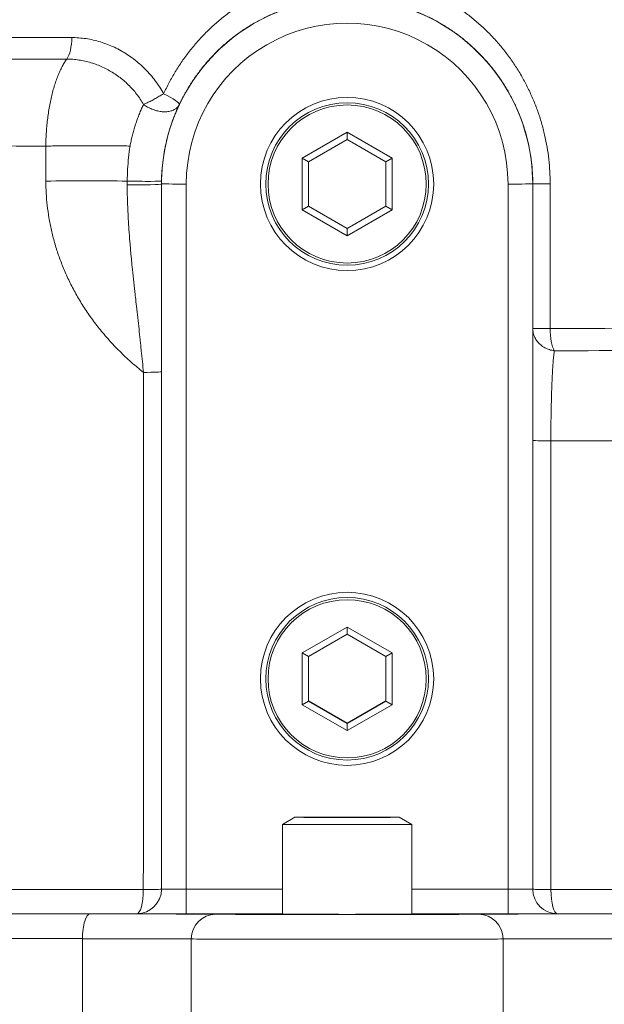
# Model space of a CAD drawing. Header units: inches. Extents: x 1 to 669, y 0 to 417.
# Tile 59 of 204: x 98.38 to 99.73, y 274.52 to 276.79. Entities that reach past the tile are written whole.
import ezdxf

# ---------------------------------------------------------------- set-up
doc = ezdxf.new("R2010")
doc.units = ezdxf.units.IN
doc.header["$LTSCALE"] = 12
doc.header["$MEASUREMENT"] = 0
doc.layers.get('0').update_dxf_attribs({"linetype": 'CONTINUOUS'})
doc.layers.add('X', color=1, linetype='CONTINUOUS')

# ---------------------------------------------------------------- blocks, each defined once
blk = doc.blocks.new('GASTRAIN')
at = {"layer": 'X', "lineweight": 0}
for p, q in [((64.3442, 289.2356), (64.241, 289.176)), ((64.3442, 289.2192), (64.2553, 289.1678)), ((64.4475, 289.176), (64.3442, 289.2356)), ((64.3442, 289.2356), (64.3442, 289.2192)), ((64.4332, 289.1678), (64.3442, 289.2192)), ((63.651, 289.1231), (63.6508, 289.2038)), ((64.241, 289.176), (64.241, 289.0568)), ((64.241, 289.176), (64.2553, 289.1678)), ((64.4475, 289.176), (64.4332, 289.1678)), ((64.4475, 289.0568), (64.4475, 289.176)), ((64.2553, 289.1678), (64.2553, 289.0651)), ((64.4332, 289.0651), (64.4332, 289.1678)), ((63.9171, 289.1165), (63.9171, 289.1168)), ((63.9171, 289.1165), (63.9171, 287.4934)), ((63.974, 289.1164), (63.974, 287.4932)), ((64.7144, 287.4932), (64.7144, 289.1164)), ((64.7714, 289.1165), (64.7714, 289.117)), ((64.7714, 287.4934), (64.7714, 289.1165)), ((64.8115, 288.784), (64.8115, 289.1171)), ((64.241, 289.0568), (64.2553, 289.0651)), ((64.241, 289.0568), (64.3442, 288.9972)), ((64.2553, 289.0654), (64.3442, 289.014)), ((64.2553, 289.0651), (64.3442, 289.0137)), ((64.3442, 289.014), (64.4332, 289.0654)), ((64.3442, 289.0137), (64.4332, 289.0651)), ((64.3442, 288.9972), (64.4475, 289.0568)), ((64.4475, 289.0568), (64.4332, 289.0651)), ((64.3442, 289.0137), (64.3442, 289.014)), ((64.3442, 288.9972), (64.3442, 289.0137)), ((64.3442, 288.0965), (64.241, 288.0369)), ((64.4475, 288.0369), (64.3442, 288.0965)), ((64.3442, 288.0965), (64.3442, 288.0801)), ((64.3442, 288.0801), (64.2553, 288.0288)), ((64.4332, 288.0288), (64.3442, 288.0801)), ((64.241, 288.0369), (64.241, 287.9177)), ((64.241, 288.0369), (64.2553, 288.0288)), ((64.4475, 288.0369), (64.4332, 288.0288)), ((64.4475, 287.9177), (64.4475, 288.0369)), ((64.2553, 288.0288), (64.2553, 287.926)), ((64.4332, 287.926), (64.4332, 288.0288)), ((64.241, 287.9177), (64.2553, 287.926)), ((64.2553, 287.9263), (64.3442, 287.8749)), ((64.2553, 287.926), (64.3442, 287.8746)), ((64.3442, 287.8749), (64.4332, 287.9263)), ((64.3442, 287.8746), (64.4332, 287.926)), ((64.4475, 287.9177), (64.4332, 287.926)), ((64.241, 287.9177), (64.3442, 287.8581)), ((64.3442, 287.8581), (64.4475, 287.9177)), ((64.3442, 287.8746), (64.3442, 287.8749)), ((64.3442, 287.8581), (64.3442, 287.8746)), ((64.2242, 287.6586), (64.1957, 287.6422)), ((64.4643, 287.6586), (64.4928, 287.6422)), ((64.1957, 287.4355), (64.1957, 287.6422)), ((64.4928, 287.4355), (64.4928, 287.6422)), ((63.974, 287.4932), (64.1957, 287.4932)), ((63.974, 287.4362), (63.974, 287.4932)), ((64.4928, 287.4932), (64.7144, 287.4932)), ((64.7144, 287.4362), (64.7144, 287.4932)), ((63.8601, 287.4364), (63.8601, 287.4364)), ((63.974, 287.4362), (64.1957, 287.4362)), ((64.4928, 287.4362), (64.7144, 287.4362)), ((64.8283, 287.4364), (64.8283, 287.4364)), ((63.7353, 287.3791), (63.7353, 287.0232)), ((63.9853, 287.3785), (63.9853, 287.0225)), ((64.7032, 287.0225), (64.7032, 287.3785))]:
    blk.add_line(p, q, dxfattribs=at)
for centre, major_axis, ratio, start_param, end_param in [((64.3442, 289.1165), (0.4271, 0), 0.999998, 0, 3.141593), ((64.3442, 289.1164), (0.3702, 0), 0.999998, 0, 3.141593), ((64.3442, 289.4565), (-1.5757, 0), 0.002092, 0.26779, 1.156865), ((63.6876, 289.4534), (0.0001, 0.057), 0.402211, -2.620688, -1.568511), ((64.3442, 289.407), (-1.6044, 0), 0.002092, 0.267796, 1.156863), ((63.8602, 289.1246), (0.0569, -0.0009), 0.033211, -1.968025, -0.000035), ((64.1983, 289.1261), (-0.0261, -0.4238), 0.847609, -1.511767, -1.491242), ((63.8601, 289.1168), (0.057, 0), 0.044645, -1.967768, -0.000011), ((63.9224, 289.1204), (-0.0004, -0.0475), 0.111022, -1.638627, -1.494424), ((64.7144, 289.1165), (0.057, 0), 0.002092, -1.570796, 0), ((64.8283, 289.117), (-0.057, 0), 0.002092, -1.269758, 0), ((64.3442, 288.7872), (1.5757, 0), 0.002092, -1.269758, -0.72861), ((64.3442, 288.7359), (1.6079, 0), 0.002092, -1.269758, -0.72861), ((63.8601, 288.6841), (0.057, 0), 0.025093, -1.297741, 0.000008), ((64.3442, 287.9773), (-0.1993, 0), 0.999998, -4.712389, 1.570796), ((64.3442, 287.9774), (-0.1871, 0), 0.999998, -4.712389, 1.570796), ((64.3442, 287.6422), (-0.1486, 0), 0.002092, -0.003624, 3.141593), ((64.3442, 287.6422), (0.1486, 0), 0.002092, 0, 0.003624), ((63.8601, 287.4934), (0.057, 0), 0.999998, -1.570796, 0), ((63.8601, 287.4934), (0.057, 0), 0.999998, -1.570796, 0), ((63.8601, 287.4934), (0.057, 0), 0.025057, -1.302532, 0), ((63.974, 287.4934), (-0.057, 0), 0.002092, 0, 1.570796), ((64.7144, 287.4934), (0.057, 0), 0.002092, -1.570796, 0), ((63.6264, 287.4354), (0.4177, 0), 0.002092, 0.099672, 1.264125), ((63.974, 287.4364), (-0.1139, 0), 0.002092, 0, 1.570796), ((64.3442, 287.4355), (-0.1486, 0), 0.002092, 0, 3.141593), ((65.0621, 287.4354), (-0.4177, 0), 0.002092, -1.264125, -0.099672), ((64.6465, 287.3785), (-0.0012, 0.0569), 0.995035, -1.591817, -0.021021), ((64.7144, 287.4364), (0.1139, 0), 0.002092, -1.570796, 0), ((63.6264, 287.3784), (0.3607, 0), 0.002092, 0.099672, 1.264125), ((65.0621, 287.3784), (-0.3607, 0), 0.002092, -1.264125, -0.099672)]:
    blk.add_ellipse(centre, major_axis=major_axis, ratio=ratio, start_param=start_param, end_param=end_param, dxfattribs=at)
at = {"layer": 'X', "lineweight": 0, "extrusion": (0, 0, -1)}
for centre, major_axis, ratio, start_param, end_param in [((63.9067, 289.3242), (0.0515, -0.0244), 0.120121, -1.327063, -0.000915), ((64.3442, 289.1164), (0.1993, 0), 0.999998, -1.570796, 4.712389), ((64.3442, 289.1164), (0.1871, 0), 0.999998, -1.570796, 4.712389), ((64.3442, 289.1164), (-0.182, 0), 0.999998, -1.570796, 4.712389), ((64.3442, 289.2071), (-1.724, 0), 0.002092, -1.156865, -0.461561), ((63.7462, 289.1174), (0.2373, 0), 0.026491, -1.983954, -1.173086), ((63.974, 289.1165), (-0.057, 0), 0.002092, -1.570796, 0), ((64.8283, 288.7839), (-0.057, 0), 0.002092, -0.00001, 1.269758), ((64.8283, 288.7839), (0, 0.057), 0.296511, -2.68905, -1.568606), ((64.8283, 288.5263), (-0.057, 0), 0.025088, -1.298395, 0), ((64.3442, 288.5284), (-1.7418, 0), 0.002092, -2.408414, -1.843292), ((64.3442, 287.9773), (0.182, 0), 0.999998, -1.570796, 4.712389), ((64.3442, 287.4956), (-1.7688, 0), 0.002092, -1.302438, -0.728125), ((64.8283, 287.4934), (-0.057, 0), 0.025057, -1.302532, 0), ((64.8283, 287.4934), (-0.057, 0), 0.999998, -1.570796, 0), ((64.8283, 287.4934), (-0.057, 0), 0.999998, -1.570796, 0), ((64.3442, 287.4956), (-1.7688, 0), 0.002092, -2.414938, -1.839154), ((63.8601, 287.4934), (0, -0.057), 0.265148, -1.546786, -0.00217), ((64.8283, 287.4934), (0, -0.057), 0.265148, 0.00217, 1.546786), ((64.3442, 287.4401), (-1.8258, 0), 0.002092, -1.302438, -0.728125), ((64.3442, 287.4401), (-1.9601, 0), 0.002092, -1.264125, -0.830271), ((63.7525, 287.3793), (0, 0.057), 0.301887, -1.572991, -0.002194), ((64.042, 287.3785), (0.0012, 0.0569), 0.995035, -1.591817, -0.021021), ((64.3442, 287.4355), (0.3038, 0), 0.002092, 0.099672, 3.04192), ((64.3442, 287.4401), (-1.8258, 0), 0.002092, -2.414938, -1.839154), ((64.3442, 287.3832), (-2.0171, 0), 0.002092, -1.264125, -0.830271), ((64.3442, 287.3786), (0.3607, 0), 0.002092, 0.099672, 3.04192)]:
    blk.add_ellipse(centre, major_axis=major_axis, ratio=ratio, start_param=start_param, end_param=end_param, dxfattribs=at)
blk.add_ellipse((64.3442, 287.6586), major_axis=(0.1201, 0), ratio=0.002092, dxfattribs=at)
at = {"layer": 'X', "lineweight": 0}
for points in [[(64.8115, 289.1171), (64.8115, 289.1264), (64.8109, 289.1451), (64.8086, 289.1733), (64.8046, 289.2014), (64.799, 289.2294), (64.7918, 289.2571), (64.783, 289.2844), (64.7726, 289.3111), (64.7606, 289.3373), (64.7471, 289.3628), (64.7322, 289.3874), (64.7158, 289.411), (64.698, 289.4336), (64.6791, 289.4551), (64.6589, 289.4752), (64.6378, 289.494), (64.6156, 289.5114), (64.5927, 289.5273), (64.569, 289.5417), (64.5446, 289.5546), (64.5198, 289.5659), (64.4945, 289.5756), (64.4688, 289.5838), (64.4429, 289.5904), (64.4167, 289.5955), (64.3904, 289.5989), (64.3639, 289.6009), (64.3375, 289.6013), (64.311, 289.6001), (64.2847, 289.5974), (64.2584, 289.5931), (64.2323, 289.5872), (64.2065, 289.5798), (64.1811, 289.5709), (64.156, 289.5603), (64.1314, 289.5482), (64.1074, 289.5346), (64.0841, 289.5194), (64.0615, 289.5027), (64.0398, 289.4846), (64.0192, 289.4651), (63.9996, 289.4443), (63.9813, 289.4223), (63.9642, 289.3991), (63.9486, 289.375), (63.9344, 289.35), (63.926, 289.3329), (63.922, 289.3243)], [(64.7714, 289.117), (64.7714, 289.1254), (64.7709, 289.1423), (64.7686, 289.1676), (64.7648, 289.1929), (64.7595, 289.218), (64.7527, 289.243), (64.7443, 289.2675), (64.7343, 289.2917), (64.7228, 289.3154), (64.7098, 289.3384), (64.6953, 289.3607), (64.6795, 289.3821), (64.6622, 289.4025), (64.6437, 289.4219), (64.624, 289.44), (64.6033, 289.4569), (64.5816, 289.4723), (64.5591, 289.4863), (64.5359, 289.4989), (64.5121, 289.5099), (64.4878, 289.5194), (64.4631, 289.5274), (64.438, 289.5338), (64.4127, 289.5387), (64.3873, 289.5421), (64.3617, 289.5439), (64.3361, 289.5441), (64.3105, 289.5429), (64.2849, 289.5401), (64.2596, 289.5358), (64.2344, 289.5299), (64.2095, 289.5225), (64.185, 289.5135), (64.161, 289.503), (64.1375, 289.491), (64.1147, 289.4775), (64.0927, 289.4625), (64.0716, 289.4461), (64.0515, 289.4284), (64.0326, 289.4094), (64.0149, 289.3893), (63.9985, 289.3682), (63.9835, 289.3461), (63.9699, 289.3233), (63.9619, 289.3077), (63.9582, 289.2998)], [(63.7105, 289.4535), (63.7159, 289.4535), (63.7269, 289.453), (63.7435, 289.4512), (63.76, 289.4481), (63.7765, 289.4437), (63.7927, 289.4381), (63.8086, 289.4313), (63.824, 289.4233), (63.8389, 289.4143), (63.8532, 289.4041), (63.8669, 289.393), (63.8798, 289.3808), (63.8918, 289.3678), (63.903, 289.354), (63.9131, 289.3394), (63.9191, 289.3294), (63.922, 289.3243)], [(63.8757, 289.2998), (63.8771, 289.2987), (63.8801, 289.2965), (63.8848, 289.2936), (63.8898, 289.291), (63.895, 289.2887), (63.9003, 289.2867), (63.9056, 289.2851), (63.911, 289.2839), (63.9163, 289.2831), (63.9215, 289.2826), (63.9266, 289.2826), (63.9315, 289.2831), (63.9361, 289.2839), (63.9405, 289.2851), (63.9445, 289.2867), (63.9481, 289.2886), (63.9514, 289.291), (63.9541, 289.2936), (63.9565, 289.2966), (63.9577, 289.2987), (63.9582, 289.2998)], [(63.9582, 289.2998), (63.9568, 289.2967), (63.9539, 289.2905), (63.9497, 289.2806), (63.9456, 289.2704), (63.9417, 289.26), (63.9381, 289.2493), (63.9347, 289.2384), (63.9316, 289.2275), (63.9288, 289.2165), (63.9264, 289.2056), (63.9249, 289.1984), (63.9243, 289.1948)], [(63.8755, 288.6827), (63.8658, 288.6905), (63.8469, 288.7063), (63.8205, 288.7312), (63.796, 288.7571), (63.7734, 288.7837), (63.7528, 288.8111), (63.7343, 288.8389), (63.7177, 288.8671), (63.7031, 288.8956), (63.6905, 288.9241), (63.6797, 288.9527), (63.6707, 288.9814), (63.6634, 289.0101), (63.6578, 289.0387), (63.6538, 289.0671), (63.6515, 289.0953), (63.651, 289.1139), (63.651, 289.1231)], [(64.821, 288.7327), (64.8191, 288.7329), (64.8152, 288.7335), (64.8096, 288.735), (64.8041, 288.737), (64.7989, 288.7395), (64.7941, 288.7425), (64.7896, 288.7459), (64.7855, 288.7498), (64.7818, 288.7539), (64.7787, 288.7585), (64.776, 288.7632), (64.774, 288.7682), (64.7725, 288.7733), (64.7716, 288.7786), (64.7714, 288.7821), (64.7714, 288.7839)]]:
    blk.add_open_spline(points, degree=3, dxfattribs=at)
for points, knots in [([(63.6508, 289.2038), (63.6509, 289.2093), (63.651, 289.2147), (63.6512, 289.2202), (63.6514, 289.2256), (63.6517, 289.231), (63.6521, 289.2364), (63.6524, 289.2418), (63.6529, 289.2471), (63.6534, 289.2524), (63.6539, 289.2577), (63.6545, 289.263), (63.6551, 289.2682), (63.6558, 289.2734), (63.6565, 289.2786), (63.6573, 289.2836), (63.6581, 289.2887), (63.6589, 289.2937), (63.6599, 289.2987), (63.6608, 289.3036), (63.6618, 289.3085), (63.6629, 289.3132), (63.6639, 289.318), (63.6651, 289.3227), (63.6663, 289.3273), (63.6675, 289.3318), (63.6687, 289.3363), (63.6701, 289.3407), (63.6714, 289.345), (63.6728, 289.3493), (63.6742, 289.3534), (63.6756, 289.3575), (63.6771, 289.3615), (63.6787, 289.3653), (63.6802, 289.3692), (63.6818, 289.3729), (63.6834, 289.3764), (63.685, 289.38), (63.6867, 289.3834), (63.6884, 289.3866), (63.6901, 289.3898), (63.6918, 289.3929), (63.6936, 289.3958), (63.6953, 289.3987), (63.6971, 289.4014), (63.6989, 289.4039)], [0, 0, 0, 0, 0.0666666, 0.0666666, 0.0666666, 0.1333333, 0.1333333, 0.1333333, 0.1999999, 0.1999999, 0.1999999, 0.2666666, 0.2666666, 0.2666666, 0.3333332, 0.3333332, 0.3333332, 0.3999998, 0.3999998, 0.3999998, 0.4666665, 0.4666665, 0.4666665, 0.5333331, 0.5333331, 0.5333331, 0.5999997, 0.5999997, 0.5999997, 0.6666664, 0.6666664, 0.6666664, 0.733333, 0.733333, 0.733333, 0.7999997, 0.7999997, 0.7999997, 0.8666663, 0.8666663, 0.8666663, 0.9333329, 0.9333329, 0.9333329, 0.9999995, 0.9999995, 0.9999995, 0.9999995]), ([(63.6989, 289.4039), (63.7036, 289.4039), (63.713, 289.4036), (63.7271, 289.402), (63.741, 289.3994), (63.7548, 289.3958), (63.7684, 289.3912), (63.7817, 289.3857), (63.7946, 289.3792), (63.807, 289.3718), (63.8189, 289.3636), (63.8302, 289.3546), (63.8408, 289.3449), (63.8508, 289.3345), (63.8599, 289.3235), (63.8683, 289.3119), (63.8733, 289.3039), (63.8757, 289.2998)], [0.0000225, 0.0000225, 0.0000225, 0.0000225, 0.0666667, 0.1333333, 0.2, 0.2666667, 0.3333333, 0.4, 0.4666667, 0.5333333, 0.6, 0.6666667, 0.7333333, 0.8, 0.8666667, 0.9333333, 1, 1, 1, 1]), ([(63.8757, 289.2998), (63.8766, 289.3002), (63.8776, 289.3006), (63.8787, 289.3011), (63.8798, 289.3016), (63.8809, 289.3021), (63.8822, 289.3027), (63.8835, 289.3033), (63.8848, 289.3039), (63.8862, 289.3045), (63.8876, 289.3052), (63.8891, 289.3059), (63.8906, 289.3067), (63.8921, 289.3074), (63.8937, 289.3082), (63.8953, 289.309), (63.8968, 289.3098), (63.8985, 289.3107), (63.9001, 289.3116), (63.9017, 289.3124), (63.9033, 289.3133), (63.9049, 289.3142), (63.9066, 289.3152), (63.9081, 289.3161), (63.9097, 289.317), (63.9112, 289.3179), (63.9127, 289.3188), (63.9142, 289.3196), (63.9156, 289.3205), (63.917, 289.3213), (63.9183, 289.3221), (63.9196, 289.3229), (63.9208, 289.3236), (63.922, 289.3243)], [0, 0, 0, 0, 0.0909091, 0.0909091, 0.0909091, 0.1818181, 0.1818181, 0.1818181, 0.2727272, 0.2727272, 0.2727272, 0.3636362, 0.3636362, 0.3636362, 0.4545453, 0.4545453, 0.4545453, 0.5454544, 0.5454544, 0.5454544, 0.6363634, 0.6363634, 0.6363634, 0.7272725, 0.7272725, 0.7272725, 0.8181815, 0.8181815, 0.8181815, 0.9090906, 0.9090906, 0.9090906, 0.9999997, 0.9999997, 0.9999997, 0.9999997]), ([(63.8757, 289.2998), (63.8742, 289.2967), (63.8713, 289.2904), (63.8671, 289.2805), (63.8631, 289.2702), (63.8593, 289.2596), (63.8557, 289.2487), (63.8524, 289.2376), (63.8495, 289.2263), (63.8469, 289.215), (63.8453, 289.2075), (63.8447, 289.2038)], [0, 0, 0, 0, 0.1111111, 0.2222222, 0.3333333, 0.4444444, 0.5555556, 0.6666667, 0.7777778, 0.8888889, 0.9999596, 0.9999596, 0.9999596, 0.9999596]), ([(63.8447, 289.2038), (63.8396, 289.2039), (63.8345, 289.2039), (63.8293, 289.204), (63.8241, 289.204), (63.8188, 289.204), (63.8135, 289.2041), (63.8082, 289.2041), (63.8028, 289.2042), (63.7974, 289.2042), (63.792, 289.2042), (63.7865, 289.2042), (63.781, 289.2043), (63.7755, 289.2043), (63.77, 289.2043), (63.7645, 289.2043), (63.759, 289.2043), (63.7534, 289.2043), (63.7479, 289.2043), (63.7423, 289.2043), (63.7368, 289.2043), (63.7312, 289.2043), (63.7257, 289.2043), (63.7202, 289.2042), (63.7147, 289.2042), (63.7092, 289.2042), (63.7037, 289.2042), (63.6983, 289.2041), (63.6928, 289.2041), (63.6874, 289.2041), (63.6821, 289.204), (63.6768, 289.204), (63.6715, 289.2039), (63.6663, 289.2039), (63.661, 289.2039), (63.6559, 289.2038), (63.6508, 289.2038)], [0, 0, 0, 0, 0.0833333, 0.0833333, 0.0833333, 0.1666667, 0.1666667, 0.1666667, 0.25, 0.25, 0.25, 0.3333333, 0.3333333, 0.3333333, 0.4166667, 0.4166667, 0.4166667, 0.5, 0.5, 0.5, 0.5833333, 0.5833333, 0.5833333, 0.6666667, 0.6666667, 0.6666667, 0.75, 0.75, 0.75, 0.8333333, 0.8333333, 0.8333333, 0.9166667, 0.9166667, 0.9166667, 1, 1, 1, 1]), ([(63.8447, 289.2038), (63.8433, 289.1951), (63.8422, 289.1863), (63.8404, 289.1685), (63.8396, 289.1595), (63.8386, 289.1414), (63.8383, 289.1323), (63.8381, 289.1232)], [0, 0, 0, 0, 0.333333, 0.333333, 0.666667, 0.666667, 1, 1, 1, 1]), ([(63.9243, 289.1948), (63.9228, 289.1871), (63.9216, 289.1793), (63.9206, 289.1715), (63.9196, 289.1636), (63.9188, 289.1557), (63.9182, 289.1477), (63.9176, 289.1397), (63.9173, 289.1317), (63.9172, 289.1237)], [0.0000013, 0.0000013, 0.0000013, 0.0000013, 0.3333341, 0.3333341, 0.3333341, 0.666667, 0.666667, 0.666667, 0.9999999, 0.9999999, 0.9999999, 0.9999999]), ([(63.8381, 289.1145), (63.8382, 289.1046), (63.8383, 289.0946), (63.8386, 289.0842), (63.8387, 289.0811), (63.8388, 289.078), (63.8389, 289.0749), (63.8391, 289.0675), (63.8394, 289.06), (63.8398, 289.0523), (63.8403, 289.0412), (63.8409, 289.0297), (63.8417, 289.0182), (63.8419, 289.0159), (63.842, 289.0137), (63.8422, 289.0115), (63.8428, 289.0021), (63.8435, 288.9927), (63.8443, 288.9835), (63.8452, 288.9722), (63.8462, 288.9611), (63.8472, 288.9505), (63.8475, 288.9472), (63.8478, 288.9439), (63.8481, 288.9406), (63.8488, 288.9335), (63.8495, 288.9264), (63.8502, 288.9195), (63.8513, 288.9095), (63.8523, 288.8997), (63.8533, 288.8902), (63.8544, 288.8806), (63.8554, 288.8712), (63.8564, 288.862), (63.8567, 288.8599), (63.8569, 288.8579), (63.8571, 288.8559), (63.8579, 288.8488), (63.8587, 288.8417), (63.8595, 288.8348), (63.8605, 288.8259), (63.8614, 288.8171), (63.8624, 288.8084), (63.8634, 288.7997), (63.8643, 288.7911), (63.8653, 288.7826), (63.8662, 288.7741), (63.8671, 288.7657), (63.868, 288.7573), (63.8684, 288.7536), (63.8688, 288.75), (63.8691, 288.7463), (63.8696, 288.7416), (63.8701, 288.737), (63.8706, 288.7323), (63.8715, 288.724), (63.8723, 288.7157), (63.8731, 288.7075), (63.8739, 288.6992), (63.8747, 288.691), (63.8755, 288.6827)], [0, 0, 0, 0, 0.0666667, 0.0666667, 0.0666667, 0.0866611, 0.0866611, 0.0866611, 0.1333333, 0.1333333, 0.1333333, 0.2, 0.2, 0.2, 0.2126628, 0.2126628, 0.2126628, 0.2666667, 0.2666667, 0.2666667, 0.3333333, 0.3333333, 0.3333333, 0.3541381, 0.3541381, 0.3541381, 0.4, 0.4, 0.4, 0.4666667, 0.4666667, 0.4666667, 0.5333333, 0.5333333, 0.5333333, 0.5480684, 0.5480684, 0.5480684, 0.6, 0.6, 0.6, 0.6666667, 0.6666667, 0.6666667, 0.7333333, 0.7333333, 0.7333333, 0.8, 0.8, 0.8, 0.8291753, 0.8291753, 0.8291753, 0.8666667, 0.8666667, 0.8666667, 0.9333333, 0.9333333, 0.9333333, 0.9999988, 0.9999988, 0.9999988, 0.9999988]), ([(64.813, 288.5249), (64.813, 288.5302), (64.8131, 288.5409), (64.8132, 288.5567), (64.8133, 288.5724), (64.8136, 288.5879), (64.8139, 288.603), (64.8142, 288.6179), (64.8146, 288.6323), (64.8151, 288.6462), (64.8156, 288.6596), (64.8162, 288.6724), (64.8168, 288.6845), (64.8175, 288.6959), (64.8183, 288.7064), (64.8191, 288.7162), (64.82, 288.725), (64.8207, 288.7302), (64.821, 288.7327)], [0.0000323, 0.0000323, 0.0000323, 0.0000323, 0.0625, 0.125, 0.1875, 0.25, 0.3125, 0.375, 0.4375, 0.5, 0.5625, 0.625, 0.6875, 0.75, 0.8125, 0.875, 0.9375, 1, 1, 1, 1]), ([(63.8755, 288.6827), (63.8755, 288.5512), (63.8754, 288.4195), (63.8754, 288.2874), (63.8754, 288.1554), (63.8754, 288.0231), (63.8753, 287.8905), (63.8753, 287.758), (63.8753, 287.6251), (63.8752, 287.492)], [0, 0, 0, 0, 0.3333333, 0.3333333, 0.3333333, 0.6666667, 0.6666667, 0.6666667, 1, 1, 1, 1]), ([(64.8132, 287.492), (64.8132, 287.6068), (64.8132, 287.7216), (64.8131, 287.9511), (64.8131, 288.0659), (64.8131, 288.2954), (64.813, 288.4102), (64.813, 288.5249)], [0, 0, 0, 0, 0.3333333, 0.3333333, 0.6666667, 0.6666667, 1, 1, 1, 1])]:
    blk.add_open_spline(points, degree=3, knots=knots, dxfattribs=at)

msp = doc.modelspace()

# ---------------------------------------------------------------- block references
msp.add_blockref('GASTRAIN', (34.78985, -12.70915))

doc.saveas('drawing.dxf')
